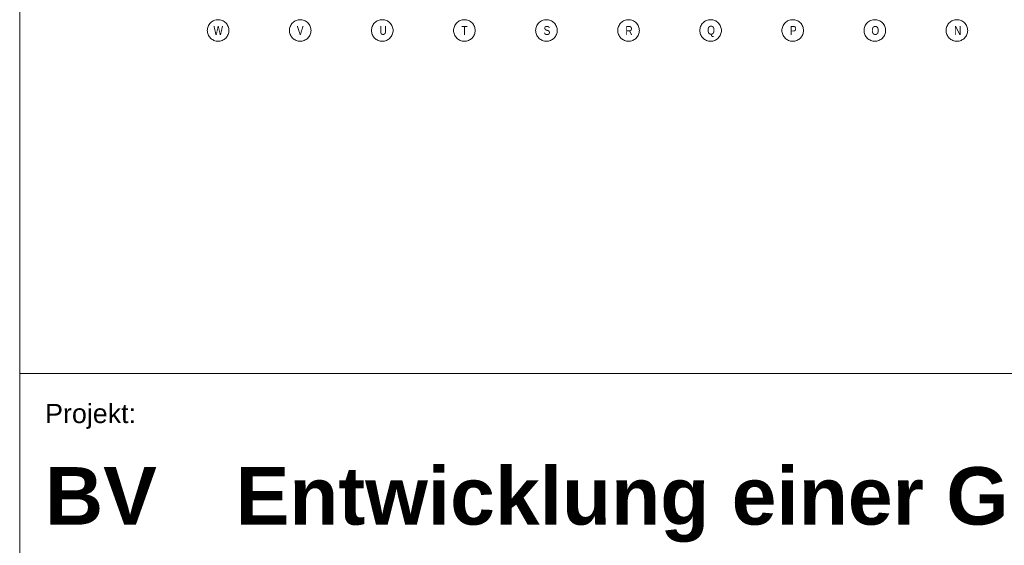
# Model space of a CAD drawing. Extents: x -500 to 300, y 62 to 1162.
# Tile 27 of 90: x 115 to 193, y 198 to 239. Entities that reach past the tile are written whole.
import ezdxf
from ezdxf.lldxf.tags import DXFTag

# ---------------------------------------------------------------- set-up
doc = ezdxf.new("R2010")
doc.units = 0
for name, color, linetype, lineweight in [('iwb_Plankopf Linie', 7, 'Continuous', 13), ('iwb_Plankopf Text', 7, 'Continuous', 18), ('PK_LP_Achsen', 7, 'STRICHPUNKT2', 5)]:
    doc.layers.add(name, color=color, linetype=linetype, lineweight=lineweight)
doc.layers.add('PK_LP_T07', color=6, linetype='Continuous', lineweight=9, true_color=0xff00ff)
doc.styles.add('Plankopf', font='arial.ttf')
doc.styles.get("Standard").update_dxf_attribs({"font": 'ARIALN.TTF'})
tags = doc.linetypes.add('STRICHPUNKT2', pattern=[12.7, 6.35, -3.175, 0, -3.175]).pattern_tags.tags
tags[10:11] = [DXFTag(74, 4), DXFTag(75, 0), DXFTag(340, '0'), DXFTag(46, 0.0), DXFTag(50, 0.0), DXFTag(44, 0.0), DXFTag(45, 0.0)]
tags[8:9] = [DXFTag(74, 4), DXFTag(75, 0), DXFTag(340, '0'), DXFTag(46, 0.0), DXFTag(50, 0.0), DXFTag(44, 0.0), DXFTag(45, 0.0)]
tags[6:7] = [DXFTag(74, 4), DXFTag(75, 0), DXFTag(340, '0'), DXFTag(46, 0.0), DXFTag(50, 0.0), DXFTag(44, 0.0), DXFTag(45, 0.0)]
tags[4:5] = [DXFTag(74, 4), DXFTag(75, 0), DXFTag(340, '0'), DXFTag(46, 0.0), DXFTag(50, 0.0), DXFTag(44, 0.0), DXFTag(45, 0.0)]

# ---------------------------------------------------------------- blocks, each defined once
blk = doc.blocks.new('Blockreferenz-A06G93K58I')
at = {"layer": 'PK_LP_Achsen', "linetype": 'ByBlock', "ltscale": 0.13}
for p, q in [((130.134, 238.607), (130.154, 238.688)), ((130.154, 238.688), (130.182, 238.767)), ((130.182, 238.767), (130.218, 238.842)), ((130.218, 238.842), (130.261, 238.914)), ((130.261, 238.914), (130.311, 238.981)), ((130.311, 238.981), (130.367, 239.042)), ((130.367, 239.042), (130.428, 239.098)), ((130.428, 239.098), (130.495, 239.148)), ((130.495, 239.148), (130.567, 239.191)), ((130.567, 239.191), (130.642, 239.227)), ((130.642, 239.227), (130.721, 239.255)), ((130.721, 239.255), (130.802, 239.275)), ((130.802, 239.275), (130.884, 239.287)), ((130.884, 239.287), (130.968, 239.291)), ((130.968, 239.291), (131.051, 239.287)), ((131.051, 239.287), (131.134, 239.275)), ((131.134, 239.275), (131.214, 239.255)), ((131.214, 239.255), (131.293, 239.227)), ((131.293, 239.227), (131.368, 239.191)), ((131.368, 239.191), (131.44, 239.148)), ((131.44, 239.148), (131.507, 239.098)), ((131.507, 239.098), (131.569, 239.042)), ((131.569, 239.042), (131.625, 238.981)), ((131.625, 238.981), (131.674, 238.914)), ((131.674, 238.914), (131.717, 238.842)), ((131.717, 238.842), (131.753, 238.767)), ((131.753, 238.767), (131.781, 238.688)), ((131.781, 238.688), (131.801, 238.607)), ((136.594, 238.607), (136.614, 238.688)), ((136.614, 238.688), (136.642, 238.767)), ((136.642, 238.767), (136.678, 238.842)), ((136.678, 238.842), (136.721, 238.914)), ((136.721, 238.914), (136.771, 238.981)), ((136.771, 238.981), (136.827, 239.042)), ((136.827, 239.042), (136.888, 239.098)), ((136.888, 239.098), (136.955, 239.148)), ((136.955, 239.148), (137.027, 239.191)), ((137.027, 239.191), (137.102, 239.227)), ((137.102, 239.227), (137.181, 239.255)), ((137.181, 239.255), (137.262, 239.275)), ((137.262, 239.275), (137.344, 239.287)), ((137.344, 239.287), (137.428, 239.291)), ((137.428, 239.291), (137.511, 239.287)), ((137.511, 239.287), (137.594, 239.275)), ((137.594, 239.275), (137.674, 239.255)), ((137.674, 239.255), (137.753, 239.227)), ((137.753, 239.227), (137.828, 239.191)), ((137.828, 239.191), (137.9, 239.148)), ((137.9, 239.148), (137.967, 239.098)), ((137.967, 239.098), (138.029, 239.042)), ((138.029, 239.042), (138.085, 238.981)), ((138.085, 238.981), (138.134, 238.914)), ((138.134, 238.914), (138.177, 238.842)), ((138.177, 238.842), (138.213, 238.767)), ((138.213, 238.767), (138.241, 238.688)), ((138.241, 238.688), (138.261, 238.607)), ((143.054, 238.607), (143.074, 238.688)), ((143.074, 238.688), (143.102, 238.767)), ((143.102, 238.767), (143.138, 238.842)), ((143.138, 238.842), (143.181, 238.914)), ((143.181, 238.914), (143.231, 238.981)), ((143.231, 238.981), (143.287, 239.042)), ((143.287, 239.042), (143.348, 239.098)), ((143.348, 239.098), (143.415, 239.148)), ((143.415, 239.148), (143.487, 239.191)), ((143.487, 239.191), (143.562, 239.227)), ((143.562, 239.227), (143.641, 239.255)), ((143.641, 239.255), (143.722, 239.275)), ((143.722, 239.275), (143.804, 239.287)), ((143.804, 239.287), (143.888, 239.291)), ((143.888, 239.291), (143.971, 239.287)), ((143.971, 239.287), (144.054, 239.275)), ((144.054, 239.275), (144.134, 239.255)), ((144.134, 239.255), (144.213, 239.227)), ((144.213, 239.227), (144.288, 239.191)), ((144.288, 239.191), (144.36, 239.148)), ((144.36, 239.148), (144.427, 239.098)), ((144.427, 239.098), (144.489, 239.042)), ((144.489, 239.042), (144.545, 238.981)), ((144.545, 238.981), (144.594, 238.914)), ((144.594, 238.914), (144.637, 238.842)), ((144.637, 238.842), (144.673, 238.767)), ((144.673, 238.767), (144.701, 238.688)), ((144.701, 238.688), (144.721, 238.607)), ((149.514, 238.607), (149.534, 238.688)), ((149.534, 238.688), (149.562, 238.767)), ((149.562, 238.767), (149.598, 238.842)), ((149.598, 238.842), (149.641, 238.914)), ((149.641, 238.914), (149.691, 238.981)), ((149.691, 238.981), (149.747, 239.042)), ((149.747, 239.042), (149.808, 239.098)), ((149.808, 239.098), (149.875, 239.148)), ((149.875, 239.148), (149.947, 239.191)), ((149.947, 239.191), (150.022, 239.227)), ((150.022, 239.227), (150.101, 239.255)), ((150.101, 239.255), (150.182, 239.275)), ((150.182, 239.275), (150.264, 239.287)), ((150.264, 239.287), (150.348, 239.291)), ((150.348, 239.291), (150.431, 239.287)), ((150.431, 239.287), (150.514, 239.275)), ((150.514, 239.275), (150.594, 239.255)), ((150.594, 239.255), (150.673, 239.227)), ((150.673, 239.227), (150.748, 239.191)), ((150.748, 239.191), (150.82, 239.148)), ((150.82, 239.148), (150.887, 239.098)), ((150.887, 239.098), (150.949, 239.042)), ((150.949, 239.042), (151.005, 238.981)), ((151.005, 238.981), (151.054, 238.914)), ((151.054, 238.914), (151.097, 238.842)), ((151.097, 238.842), (151.133, 238.767)), ((151.133, 238.767), (151.161, 238.688)), ((151.161, 238.688), (151.181, 238.607)), ((155.974, 238.607), (155.994, 238.688)), ((155.994, 238.688), (156.022, 238.767)), ((156.022, 238.767), (156.058, 238.842)), ((156.058, 238.842), (156.101, 238.914)), ((156.101, 238.914), (156.151, 238.981)), ((156.151, 238.981), (156.207, 239.042)), ((156.207, 239.042), (156.268, 239.098)), ((156.268, 239.098), (156.335, 239.148)), ((156.335, 239.148), (156.407, 239.191)), ((156.407, 239.191), (156.482, 239.227)), ((156.482, 239.227), (156.561, 239.255)), ((156.561, 239.255), (156.642, 239.275)), ((156.642, 239.275), (156.724, 239.287)), ((156.724, 239.287), (156.808, 239.291)), ((156.808, 239.291), (156.891, 239.287)), ((156.891, 239.287), (156.974, 239.275)), ((156.974, 239.275), (157.054, 239.255)), ((157.054, 239.255), (157.133, 239.227)), ((157.133, 239.227), (157.208, 239.191)), ((157.208, 239.191), (157.28, 239.148)), ((157.28, 239.148), (157.347, 239.098)), ((157.347, 239.098), (157.409, 239.042)), ((157.409, 239.042), (157.465, 238.981)), ((157.465, 238.981), (157.514, 238.914)), ((157.514, 238.914), (157.557, 238.842)), ((157.557, 238.842), (157.593, 238.767)), ((157.593, 238.767), (157.621, 238.688)), ((157.621, 238.688), (157.641, 238.607)), ((162.434, 238.607), (162.454, 238.688)), ((162.454, 238.688), (162.482, 238.767)), ((162.482, 238.767), (162.518, 238.842)), ((162.518, 238.842), (162.561, 238.914)), ((162.561, 238.914), (162.611, 238.981)), ((162.611, 238.981), (162.667, 239.042)), ((162.667, 239.042), (162.728, 239.098)), ((162.728, 239.098), (162.795, 239.148)), ((162.795, 239.148), (162.867, 239.191)), ((162.867, 239.191), (162.942, 239.227)), ((162.942, 239.227), (163.021, 239.255)), ((163.021, 239.255), (163.102, 239.275)), ((163.102, 239.275), (163.184, 239.287)), ((163.184, 239.287), (163.268, 239.291)), ((163.268, 239.291), (163.351, 239.287)), ((163.351, 239.287), (163.434, 239.275)), ((163.434, 239.275), (163.514, 239.255)), ((163.514, 239.255), (163.593, 239.227)), ((163.593, 239.227), (163.668, 239.191)), ((163.668, 239.191), (163.74, 239.148)), ((163.74, 239.148), (163.807, 239.098)), ((163.807, 239.098), (163.869, 239.042)), ((163.869, 239.042), (163.925, 238.981)), ((163.925, 238.981), (163.974, 238.914)), ((163.974, 238.914), (164.017, 238.842)), ((164.017, 238.842), (164.053, 238.767)), ((164.053, 238.767), (164.081, 238.688)), ((164.081, 238.688), (164.101, 238.607)), ((168.894, 238.607), (168.914, 238.688)), ((168.914, 238.688), (168.942, 238.767)), ((168.942, 238.767), (168.978, 238.842)), ((168.978, 238.842), (169.021, 238.914)), ((169.021, 238.914), (169.071, 238.981)), ((169.071, 238.981), (169.127, 239.042)), ((169.127, 239.042), (169.188, 239.098)), ((169.188, 239.098), (169.255, 239.148)), ((169.255, 239.148), (169.327, 239.191)), ((169.327, 239.191), (169.402, 239.227)), ((169.402, 239.227), (169.481, 239.255)), ((169.481, 239.255), (169.562, 239.275)), ((169.562, 239.275), (169.644, 239.287)), ((169.644, 239.287), (169.728, 239.291)), ((169.728, 239.291), (169.811, 239.287)), ((169.811, 239.287), (169.894, 239.275)), ((169.894, 239.275), (169.974, 239.255)), ((169.974, 239.255), (170.053, 239.227)), ((170.053, 239.227), (170.128, 239.191)), ((170.128, 239.191), (170.2, 239.148)), ((170.2, 239.148), (170.267, 239.098)), ((170.267, 239.098), (170.329, 239.042)), ((170.329, 239.042), (170.385, 238.981)), ((170.385, 238.981), (170.434, 238.914)), ((170.434, 238.914), (170.477, 238.842)), ((170.477, 238.842), (170.513, 238.767)), ((170.513, 238.767), (170.541, 238.688)), ((170.541, 238.688), (170.561, 238.607)), ((175.354, 238.607), (175.374, 238.688)), ((175.374, 238.688), (175.402, 238.767)), ((175.402, 238.767), (175.438, 238.842)), ((175.438, 238.842), (175.481, 238.914)), ((175.481, 238.914), (175.531, 238.981)), ((175.531, 238.981), (175.587, 239.042)), ((175.587, 239.042), (175.648, 239.098)), ((175.648, 239.098), (175.715, 239.148)), ((175.715, 239.148), (175.787, 239.191)), ((175.787, 239.191), (175.862, 239.227)), ((175.862, 239.227), (175.941, 239.255)), ((175.941, 239.255), (176.022, 239.275)), ((176.022, 239.275), (176.104, 239.287)), ((176.104, 239.287), (176.188, 239.291)), ((176.188, 239.291), (176.271, 239.287)), ((176.271, 239.287), (176.354, 239.275)), ((176.354, 239.275), (176.434, 239.255)), ((176.434, 239.255), (176.513, 239.227)), ((176.513, 239.227), (176.588, 239.191)), ((176.588, 239.191), (176.66, 239.148)), ((176.66, 239.148), (176.727, 239.098)), ((176.727, 239.098), (176.789, 239.042)), ((176.789, 239.042), (176.845, 238.981)), ((176.845, 238.981), (176.894, 238.914)), ((176.894, 238.914), (176.937, 238.842)), ((176.937, 238.842), (176.973, 238.767)), ((176.973, 238.767), (177.001, 238.688)), ((177.001, 238.688), (177.021, 238.607)), ((181.814, 238.607), (181.834, 238.688)), ((181.834, 238.688), (181.862, 238.767)), ((181.862, 238.767), (181.898, 238.842)), ((181.898, 238.842), (181.941, 238.914)), ((181.941, 238.914), (181.991, 238.981)), ((181.991, 238.981), (182.047, 239.042)), ((182.047, 239.042), (182.108, 239.098)), ((182.108, 239.098), (182.175, 239.148)), ((182.175, 239.148), (182.247, 239.191)), ((182.247, 239.191), (182.322, 239.227)), ((182.322, 239.227), (182.401, 239.255)), ((182.401, 239.255), (182.482, 239.275)), ((182.482, 239.275), (182.564, 239.287)), ((182.564, 239.287), (182.648, 239.291)), ((182.648, 239.291), (182.731, 239.287)), ((182.731, 239.287), (182.814, 239.275)), ((182.814, 239.275), (182.894, 239.255)), ((182.894, 239.255), (182.973, 239.227)), ((182.973, 239.227), (183.048, 239.191)), ((183.048, 239.191), (183.12, 239.148)), ((183.12, 239.148), (183.187, 239.098)), ((183.187, 239.098), (183.249, 239.042)), ((183.249, 239.042), (183.305, 238.981)), ((183.305, 238.981), (183.354, 238.914)), ((183.354, 238.914), (183.397, 238.842)), ((183.397, 238.842), (183.433, 238.767)), ((183.433, 238.767), (183.461, 238.688)), ((183.461, 238.688), (183.481, 238.607)), ((188.274, 238.607), (188.294, 238.688)), ((188.294, 238.688), (188.322, 238.767)), ((188.322, 238.767), (188.358, 238.842)), ((188.358, 238.842), (188.401, 238.914)), ((188.401, 238.914), (188.451, 238.981)), ((188.451, 238.981), (188.507, 239.042)), ((188.507, 239.042), (188.568, 239.098)), ((188.568, 239.098), (188.635, 239.148)), ((188.635, 239.148), (188.707, 239.191)), ((188.707, 239.191), (188.782, 239.227)), ((188.782, 239.227), (188.861, 239.255)), ((188.861, 239.255), (188.942, 239.275)), ((188.942, 239.275), (189.024, 239.287)), ((189.024, 239.287), (189.108, 239.291)), ((189.108, 239.291), (189.191, 239.287)), ((189.191, 239.287), (189.274, 239.275)), ((189.274, 239.275), (189.354, 239.255)), ((189.354, 239.255), (189.433, 239.227)), ((189.433, 239.227), (189.508, 239.191)), ((189.508, 239.191), (189.58, 239.148)), ((189.58, 239.148), (189.647, 239.098)), ((189.647, 239.098), (189.709, 239.042)), ((189.709, 239.042), (189.765, 238.981)), ((189.765, 238.981), (189.814, 238.914)), ((189.814, 238.914), (189.857, 238.842)), ((189.857, 238.842), (189.893, 238.767)), ((189.893, 238.767), (189.921, 238.688)), ((189.921, 238.688), (189.941, 238.607)), ((130.118, 238.441), (130.122, 238.525)), ((130.122, 238.358), (130.118, 238.441)), ((130.122, 238.525), (130.134, 238.607)), ((130.134, 238.275), (130.122, 238.358)), ((130.154, 238.195), (130.134, 238.275)), ((130.182, 238.116), (130.154, 238.195)), ((130.218, 238.041), (130.182, 238.116)), ((130.261, 237.969), (130.218, 238.041)), ((130.311, 237.902), (130.261, 237.969)), ((130.367, 237.84), (130.311, 237.902)), ((131.625, 237.902), (131.569, 237.84)), ((131.674, 237.969), (131.625, 237.902)), ((131.717, 238.041), (131.674, 237.969)), ((131.753, 238.116), (131.717, 238.041)), ((131.781, 238.195), (131.753, 238.116)), ((131.801, 238.275), (131.781, 238.195)), ((131.801, 238.607), (131.814, 238.525)), ((131.814, 238.358), (131.801, 238.275)), ((131.814, 238.525), (131.818, 238.441)), ((131.818, 238.441), (131.814, 238.358)), ((136.578, 238.441), (136.582, 238.525)), ((136.582, 238.358), (136.578, 238.441)), ((136.582, 238.525), (136.594, 238.607)), ((136.594, 238.275), (136.582, 238.358)), ((136.614, 238.195), (136.594, 238.275)), ((136.642, 238.116), (136.614, 238.195)), ((136.678, 238.041), (136.642, 238.116)), ((136.721, 237.969), (136.678, 238.041)), ((136.771, 237.902), (136.721, 237.969)), ((136.827, 237.84), (136.771, 237.902)), ((138.085, 237.902), (138.029, 237.84)), ((138.134, 237.969), (138.085, 237.902)), ((138.177, 238.041), (138.134, 237.969)), ((138.213, 238.116), (138.177, 238.041)), ((138.241, 238.195), (138.213, 238.116)), ((138.261, 238.275), (138.241, 238.195)), ((138.261, 238.607), (138.274, 238.525)), ((138.274, 238.358), (138.261, 238.275)), ((138.274, 238.525), (138.278, 238.441)), ((138.278, 238.441), (138.274, 238.358)), ((143.038, 238.441), (143.042, 238.525)), ((143.042, 238.358), (143.038, 238.441)), ((143.042, 238.525), (143.054, 238.607)), ((143.054, 238.275), (143.042, 238.358)), ((143.074, 238.195), (143.054, 238.275)), ((143.102, 238.116), (143.074, 238.195)), ((143.138, 238.041), (143.102, 238.116)), ((143.181, 237.969), (143.138, 238.041)), ((143.231, 237.902), (143.181, 237.969)), ((143.287, 237.84), (143.231, 237.902)), ((144.545, 237.902), (144.489, 237.84)), ((144.594, 237.969), (144.545, 237.902)), ((144.637, 238.041), (144.594, 237.969)), ((144.673, 238.116), (144.637, 238.041)), ((144.701, 238.195), (144.673, 238.116)), ((144.721, 238.275), (144.701, 238.195)), ((144.721, 238.607), (144.734, 238.525)), ((144.734, 238.358), (144.721, 238.275)), ((144.734, 238.525), (144.738, 238.441)), ((144.738, 238.441), (144.734, 238.358)), ((149.498, 238.441), (149.502, 238.525)), ((149.502, 238.358), (149.498, 238.441)), ((149.502, 238.525), (149.514, 238.607)), ((149.514, 238.275), (149.502, 238.358)), ((149.534, 238.195), (149.514, 238.275)), ((149.562, 238.116), (149.534, 238.195)), ((149.598, 238.041), (149.562, 238.116)), ((149.641, 237.969), (149.598, 238.041)), ((149.691, 237.902), (149.641, 237.969)), ((149.747, 237.84), (149.691, 237.902)), ((151.005, 237.902), (150.949, 237.84)), ((151.054, 237.969), (151.005, 237.902)), ((151.097, 238.041), (151.054, 237.969)), ((151.133, 238.116), (151.097, 238.041)), ((151.161, 238.195), (151.133, 238.116)), ((151.181, 238.275), (151.161, 238.195)), ((151.181, 238.607), (151.194, 238.525)), ((151.194, 238.358), (151.181, 238.275)), ((151.194, 238.525), (151.198, 238.441)), ((151.198, 238.441), (151.194, 238.358)), ((155.958, 238.441), (155.962, 238.525)), ((155.962, 238.358), (155.958, 238.441)), ((155.962, 238.525), (155.974, 238.607)), ((155.974, 238.275), (155.962, 238.358)), ((155.994, 238.195), (155.974, 238.275)), ((156.022, 238.116), (155.994, 238.195)), ((156.058, 238.041), (156.022, 238.116)), ((156.101, 237.969), (156.058, 238.041)), ((156.151, 237.902), (156.101, 237.969)), ((156.207, 237.84), (156.151, 237.902)), ((157.465, 237.902), (157.409, 237.84)), ((157.514, 237.969), (157.465, 237.902)), ((157.557, 238.041), (157.514, 237.969)), ((157.593, 238.116), (157.557, 238.041)), ((157.621, 238.195), (157.593, 238.116)), ((157.641, 238.275), (157.621, 238.195)), ((157.641, 238.607), (157.654, 238.525)), ((157.654, 238.358), (157.641, 238.275)), ((157.654, 238.525), (157.658, 238.441)), ((157.658, 238.441), (157.654, 238.358)), ((162.418, 238.441), (162.422, 238.525)), ((162.422, 238.358), (162.418, 238.441)), ((162.422, 238.525), (162.434, 238.607)), ((162.434, 238.275), (162.422, 238.358)), ((162.454, 238.195), (162.434, 238.275)), ((162.482, 238.116), (162.454, 238.195)), ((162.518, 238.041), (162.482, 238.116)), ((162.561, 237.969), (162.518, 238.041)), ((162.611, 237.902), (162.561, 237.969)), ((162.667, 237.84), (162.611, 237.902)), ((163.925, 237.902), (163.869, 237.84)), ((163.974, 237.969), (163.925, 237.902)), ((164.017, 238.041), (163.974, 237.969)), ((164.053, 238.116), (164.017, 238.041)), ((164.081, 238.195), (164.053, 238.116)), ((164.101, 238.275), (164.081, 238.195)), ((164.101, 238.607), (164.114, 238.525)), ((164.114, 238.358), (164.101, 238.275)), ((164.114, 238.525), (164.118, 238.441)), ((164.118, 238.441), (164.114, 238.358)), ((168.878, 238.441), (168.882, 238.525)), ((168.882, 238.358), (168.878, 238.441)), ((168.882, 238.525), (168.894, 238.607)), ((168.894, 238.275), (168.882, 238.358)), ((168.914, 238.195), (168.894, 238.275)), ((168.942, 238.116), (168.914, 238.195)), ((168.978, 238.041), (168.942, 238.116)), ((169.021, 237.969), (168.978, 238.041)), ((169.071, 237.902), (169.021, 237.969)), ((169.127, 237.84), (169.071, 237.902)), ((170.385, 237.902), (170.329, 237.84)), ((170.434, 237.969), (170.385, 237.902)), ((170.477, 238.041), (170.434, 237.969)), ((170.513, 238.116), (170.477, 238.041)), ((170.541, 238.195), (170.513, 238.116)), ((170.561, 238.275), (170.541, 238.195)), ((170.561, 238.607), (170.574, 238.525)), ((170.574, 238.358), (170.561, 238.275)), ((170.574, 238.525), (170.578, 238.441)), ((170.578, 238.441), (170.574, 238.358)), ((175.338, 238.441), (175.342, 238.525)), ((175.342, 238.358), (175.338, 238.441)), ((175.342, 238.525), (175.354, 238.607)), ((175.354, 238.275), (175.342, 238.358)), ((175.374, 238.195), (175.354, 238.275)), ((175.402, 238.116), (175.374, 238.195)), ((175.438, 238.041), (175.402, 238.116)), ((175.481, 237.969), (175.438, 238.041)), ((175.531, 237.902), (175.481, 237.969)), ((175.587, 237.84), (175.531, 237.902)), ((176.845, 237.902), (176.789, 237.84)), ((176.894, 237.969), (176.845, 237.902)), ((176.937, 238.041), (176.894, 237.969)), ((176.973, 238.116), (176.937, 238.041)), ((177.001, 238.195), (176.973, 238.116)), ((177.021, 238.275), (177.001, 238.195)), ((177.021, 238.607), (177.034, 238.525)), ((177.034, 238.358), (177.021, 238.275)), ((177.034, 238.525), (177.038, 238.441)), ((177.038, 238.441), (177.034, 238.358)), ((181.798, 238.441), (181.802, 238.525)), ((181.802, 238.358), (181.798, 238.441)), ((181.802, 238.525), (181.814, 238.607)), ((181.814, 238.275), (181.802, 238.358)), ((181.834, 238.195), (181.814, 238.275)), ((181.862, 238.116), (181.834, 238.195)), ((181.898, 238.041), (181.862, 238.116)), ((181.941, 237.969), (181.898, 238.041)), ((181.991, 237.902), (181.941, 237.969)), ((182.047, 237.84), (181.991, 237.902)), ((183.305, 237.902), (183.249, 237.84)), ((183.354, 237.969), (183.305, 237.902)), ((183.397, 238.041), (183.354, 237.969)), ((183.433, 238.116), (183.397, 238.041)), ((183.461, 238.195), (183.433, 238.116)), ((183.481, 238.275), (183.461, 238.195)), ((183.481, 238.607), (183.494, 238.525)), ((183.494, 238.358), (183.481, 238.275)), ((183.494, 238.525), (183.498, 238.441)), ((183.498, 238.441), (183.494, 238.358)), ((188.258, 238.441), (188.262, 238.525)), ((188.262, 238.358), (188.258, 238.441)), ((188.262, 238.525), (188.274, 238.607)), ((188.274, 238.275), (188.262, 238.358)), ((188.294, 238.195), (188.274, 238.275)), ((188.322, 238.116), (188.294, 238.195)), ((188.358, 238.041), (188.322, 238.116)), ((188.401, 237.969), (188.358, 238.041)), ((188.451, 237.902), (188.401, 237.969)), ((188.507, 237.84), (188.451, 237.902)), ((189.765, 237.902), (189.709, 237.84)), ((189.814, 237.969), (189.765, 237.902)), ((189.857, 238.041), (189.814, 237.969)), ((189.893, 238.116), (189.857, 238.041)), ((189.921, 238.195), (189.893, 238.116)), ((189.941, 238.275), (189.921, 238.195)), ((189.941, 238.607), (189.954, 238.525)), ((189.954, 238.358), (189.941, 238.275)), ((189.954, 238.525), (189.958, 238.441)), ((189.958, 238.441), (189.954, 238.358)), ((130.428, 237.784), (130.367, 237.84)), ((130.495, 237.735), (130.428, 237.784)), ((130.567, 237.692), (130.495, 237.735)), ((130.642, 237.656), (130.567, 237.692)), ((130.721, 237.628), (130.642, 237.656)), ((130.802, 237.608), (130.721, 237.628)), ((130.884, 237.595), (130.802, 237.608)), ((130.968, 237.591), (130.884, 237.595)), ((131.051, 237.595), (130.968, 237.591)), ((131.134, 237.608), (131.051, 237.595)), ((131.214, 237.628), (131.134, 237.608)), ((131.293, 237.656), (131.214, 237.628)), ((131.368, 237.692), (131.293, 237.656)), ((131.44, 237.735), (131.368, 237.692)), ((131.507, 237.784), (131.44, 237.735)), ((131.569, 237.84), (131.507, 237.784)), ((136.888, 237.784), (136.827, 237.84)), ((136.955, 237.735), (136.888, 237.784)), ((137.027, 237.692), (136.955, 237.735)), ((137.102, 237.656), (137.027, 237.692)), ((137.181, 237.628), (137.102, 237.656)), ((137.262, 237.608), (137.181, 237.628)), ((137.344, 237.595), (137.262, 237.608)), ((137.428, 237.591), (137.344, 237.595)), ((137.511, 237.595), (137.428, 237.591)), ((137.594, 237.608), (137.511, 237.595)), ((137.674, 237.628), (137.594, 237.608)), ((137.753, 237.656), (137.674, 237.628)), ((137.828, 237.692), (137.753, 237.656)), ((137.9, 237.735), (137.828, 237.692)), ((137.967, 237.784), (137.9, 237.735)), ((138.029, 237.84), (137.967, 237.784)), ((143.348, 237.784), (143.287, 237.84)), ((143.415, 237.735), (143.348, 237.784)), ((143.487, 237.692), (143.415, 237.735)), ((143.562, 237.656), (143.487, 237.692)), ((143.641, 237.628), (143.562, 237.656)), ((143.722, 237.608), (143.641, 237.628)), ((143.804, 237.595), (143.722, 237.608)), ((143.888, 237.591), (143.804, 237.595)), ((143.971, 237.595), (143.888, 237.591)), ((144.054, 237.608), (143.971, 237.595)), ((144.134, 237.628), (144.054, 237.608)), ((144.213, 237.656), (144.134, 237.628)), ((144.288, 237.692), (144.213, 237.656)), ((144.36, 237.735), (144.288, 237.692)), ((144.427, 237.784), (144.36, 237.735)), ((144.489, 237.84), (144.427, 237.784)), ((149.808, 237.784), (149.747, 237.84)), ((149.875, 237.735), (149.808, 237.784)), ((149.947, 237.692), (149.875, 237.735)), ((150.022, 237.656), (149.947, 237.692)), ((150.101, 237.628), (150.022, 237.656)), ((150.182, 237.608), (150.101, 237.628)), ((150.264, 237.595), (150.182, 237.608)), ((150.348, 237.591), (150.264, 237.595)), ((150.431, 237.595), (150.348, 237.591)), ((150.514, 237.608), (150.431, 237.595)), ((150.594, 237.628), (150.514, 237.608)), ((150.673, 237.656), (150.594, 237.628)), ((150.748, 237.692), (150.673, 237.656)), ((150.82, 237.735), (150.748, 237.692)), ((150.887, 237.784), (150.82, 237.735)), ((150.949, 237.84), (150.887, 237.784)), ((156.268, 237.784), (156.207, 237.84)), ((156.335, 237.735), (156.268, 237.784)), ((156.407, 237.692), (156.335, 237.735)), ((156.482, 237.656), (156.407, 237.692)), ((156.561, 237.628), (156.482, 237.656)), ((156.642, 237.608), (156.561, 237.628)), ((156.724, 237.595), (156.642, 237.608)), ((156.808, 237.591), (156.724, 237.595)), ((156.891, 237.595), (156.808, 237.591)), ((156.974, 237.608), (156.891, 237.595)), ((157.054, 237.628), (156.974, 237.608)), ((157.133, 237.656), (157.054, 237.628)), ((157.208, 237.692), (157.133, 237.656)), ((157.28, 237.735), (157.208, 237.692)), ((157.347, 237.784), (157.28, 237.735)), ((157.409, 237.84), (157.347, 237.784)), ((162.728, 237.784), (162.667, 237.84)), ((162.795, 237.735), (162.728, 237.784)), ((162.867, 237.692), (162.795, 237.735)), ((162.942, 237.656), (162.867, 237.692)), ((163.021, 237.628), (162.942, 237.656)), ((163.102, 237.608), (163.021, 237.628)), ((163.184, 237.595), (163.102, 237.608)), ((163.268, 237.591), (163.184, 237.595)), ((163.351, 237.595), (163.268, 237.591)), ((163.434, 237.608), (163.351, 237.595)), ((163.514, 237.628), (163.434, 237.608)), ((163.593, 237.656), (163.514, 237.628)), ((163.668, 237.692), (163.593, 237.656)), ((163.74, 237.735), (163.668, 237.692)), ((163.807, 237.784), (163.74, 237.735)), ((163.869, 237.84), (163.807, 237.784)), ((169.188, 237.784), (169.127, 237.84)), ((169.255, 237.735), (169.188, 237.784)), ((169.327, 237.692), (169.255, 237.735)), ((169.402, 237.656), (169.327, 237.692)), ((169.481, 237.628), (169.402, 237.656)), ((169.562, 237.608), (169.481, 237.628)), ((169.644, 237.595), (169.562, 237.608)), ((169.728, 237.591), (169.644, 237.595)), ((169.811, 237.595), (169.728, 237.591)), ((169.894, 237.608), (169.811, 237.595)), ((169.974, 237.628), (169.894, 237.608)), ((170.053, 237.656), (169.974, 237.628)), ((170.128, 237.692), (170.053, 237.656)), ((170.2, 237.735), (170.128, 237.692)), ((170.267, 237.784), (170.2, 237.735)), ((170.329, 237.84), (170.267, 237.784)), ((175.648, 237.784), (175.587, 237.84)), ((175.715, 237.735), (175.648, 237.784)), ((175.787, 237.692), (175.715, 237.735)), ((175.862, 237.656), (175.787, 237.692)), ((175.941, 237.628), (175.862, 237.656)), ((176.022, 237.608), (175.941, 237.628)), ((176.104, 237.595), (176.022, 237.608)), ((176.188, 237.591), (176.104, 237.595)), ((176.271, 237.595), (176.188, 237.591)), ((176.354, 237.608), (176.271, 237.595)), ((176.434, 237.628), (176.354, 237.608)), ((176.513, 237.656), (176.434, 237.628)), ((176.588, 237.692), (176.513, 237.656)), ((176.66, 237.735), (176.588, 237.692)), ((176.727, 237.784), (176.66, 237.735)), ((176.789, 237.84), (176.727, 237.784)), ((182.108, 237.784), (182.047, 237.84)), ((182.175, 237.735), (182.108, 237.784)), ((182.247, 237.692), (182.175, 237.735)), ((182.322, 237.656), (182.247, 237.692)), ((182.401, 237.628), (182.322, 237.656)), ((182.482, 237.608), (182.401, 237.628)), ((182.564, 237.595), (182.482, 237.608)), ((182.648, 237.591), (182.564, 237.595)), ((182.731, 237.595), (182.648, 237.591)), ((182.814, 237.608), (182.731, 237.595)), ((182.894, 237.628), (182.814, 237.608)), ((182.973, 237.656), (182.894, 237.628)), ((183.048, 237.692), (182.973, 237.656)), ((183.12, 237.735), (183.048, 237.692)), ((183.187, 237.784), (183.12, 237.735)), ((183.249, 237.84), (183.187, 237.784)), ((188.568, 237.784), (188.507, 237.84)), ((188.635, 237.735), (188.568, 237.784)), ((188.707, 237.692), (188.635, 237.735)), ((188.782, 237.656), (188.707, 237.692)), ((188.861, 237.628), (188.782, 237.656)), ((188.942, 237.608), (188.861, 237.628)), ((189.024, 237.595), (188.942, 237.608)), ((189.108, 237.591), (189.024, 237.595)), ((189.191, 237.595), (189.108, 237.591)), ((189.274, 237.608), (189.191, 237.595)), ((189.354, 237.628), (189.274, 237.608)), ((189.433, 237.656), (189.354, 237.628)), ((189.508, 237.692), (189.433, 237.656)), ((189.58, 237.735), (189.508, 237.692)), ((189.647, 237.784), (189.58, 237.735)), ((189.709, 237.84), (189.647, 237.784))]:
    blk.add_line(p, q, dxfattribs=at)
at = {"layer": 'PK_LP_Achsen', "linetype": 'ByBlock', "ltscale": 0.13, "char_height": 0.69538, "attachment_point": 1}
for s, insert in [('{\\fArial Narrow;W}', (130.602, 238.789)), ('{\\fArial Narrow;V}', (137.166, 238.789)), ('{\\fArial Narrow;U}', (143.664, 238.795)), ('{\\fArial Narrow;T}', (150.122, 238.789)), ('{\\fArial Narrow;S}', (156.581, 238.789)), ('{\\fArial Narrow;R}', (163.016, 238.789)), ('{\\fArial Narrow;Q}', (169.449, 238.811)), ('{\\fArial Narrow;P}', (175.97, 238.789)), ('{\\fArial Narrow;O}', (182.375, 238.789)), ('{\\fArial Narrow;N}', (188.884, 238.789))]:
    blk.add_mtext(s, dxfattribs=dict(at, insert=insert))

msp = doc.modelspace()

# ---------------------------------------------------------------- linework, layer by layer
at = {"layer": 'iwb_Plankopf Linie', "lineweight": 18, "ltscale": 0.18}
msp.add_line((115.353, 359.433), (115.353, 67.433), dxfattribs=at)
at = {"layer": 'iwb_Plankopf Linie', "ltscale": 0.13}
msp.add_line((115.353, 211.433), (295.353, 211.433), dxfattribs=at)

# ---------------------------------------------------------------- block references
at = {"layer": 'PK_LP_T07', "ltscale": 0.13}
msp.add_blockref('Blockreferenz-A06G93K58I', (0, 0), dxfattribs=at)

# ---------------------------------------------------------------- texts
at = {"layer": 'iwb_Plankopf Text', "ltscale": 0.18, "attachment_point": 1, "style": 'Plankopf'}
for s, insert, char_height, line_spacing_factor in [('Projekt:', (117.353, 209.038), 1.5105, 0.970891), ('\\fArial|b1|i0|c0|p34;BV', (117.353, 204.058), 4.53099, 0.996218)]:
    msp.add_mtext(s, dxfattribs=dict(at, insert=insert, char_height=char_height, line_spacing_factor=line_spacing_factor))
at = {"layer": 'iwb_Plankopf Text', "ltscale": 0.18, "insert": (132.353, 204.058), "char_height": 4.53099, "width": 161.20254, "attachment_point": 1, "line_spacing_factor": 0.996218, "style": 'Plankopf'}
msp.add_mtext('\\fArial|b1|i0|c0|p34;Entwicklung einer Gesamtschule mit Sporthalle', dxfattribs=at)

doc.saveas('drawing.dxf')
